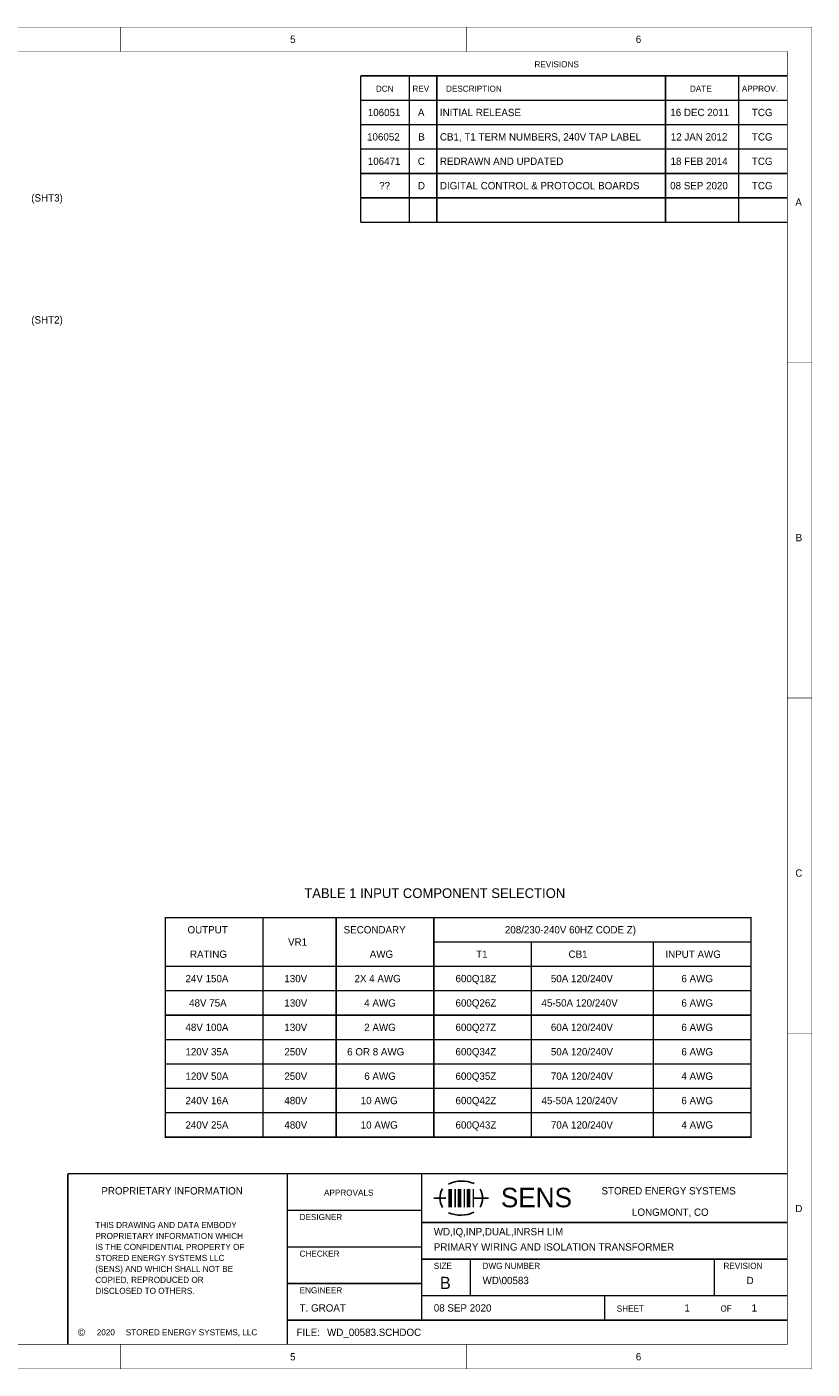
# Model space of a CAD drawing. Extents: x 0 to 17, y 0 to 11.
# Tile 5 of 5: x 10.6 to 17, y 0 to 11. Entities that reach past the tile are written whole.
import ezdxf

# ---------------------------------------------------------------- set-up
doc = ezdxf.new("R2010")
doc.units = 0
doc.layers.add('SHEET', color=255, linetype='CONTINUOUS')

msp = doc.modelspace()

# ---------------------------------------------------------------- linework, layer by layer
at = {"layer": 'SHEET'}
for points, const_width in [([(0, 11), (16.999, 11), (16.999, 0.001), (0, 0.001), (0, 11)], 0.0039), ([(11.333, 10.8), (11.333, 11)], 0.0039), ([(14.167, 10.8), (14.167, 11)], 0.0039), ([(0.2, 10.8), (16.799, 10.8), (16.799, 0.201), (0.2, 0.201), (0.2, 10.8)], 0.0039), ([(13.3, 10.6), (13.3, 9.4)], 0.0118), ([(16.8, 10.6), (13.3, 10.6)], 0.0118), ([(13.7, 10.6), (13.7, 9.4)], 0.0118), ([(13.925, 10.6), (13.925, 9.4)], 0.0118), ([(15.8, 10.6), (15.8, 9.4)], 0.0118), ([(16.4, 10.6), (16.4, 9.4)], 0.0118), ([(16.8, 10.4), (13.3, 10.4)], 0.0118), ([(16.8, 10.2), (13.3, 10.2)], 0.0118), ([(16.8, 10), (13.3, 10)], 0.0118), ([(16.8, 9.8), (13.3, 9.8)], 0.0118), ([(16.8, 9.6), (13.3, 9.6)], 0.0118), ([(16.8, 9.4), (13.3, 9.4)], 0.0118), ([(16.8, 8.25), (17, 8.25)], 0.0039), ([(16.8, 5.5), (17, 5.5)], 0.0039), ([(16.5, 1.9), (16.5, 3.7), (11.7, 3.7), (11.7, 1.9), (16.5, 1.9)], 0.0118), ([(12.5, 3.7), (12.5, 1.9)], 0.0118), ([(13.1, 3.7), (13.1, 1.9)], 0.0118), ([(13.9, 3.7), (13.9, 1.9)], 0.0118), ([(13.9, 3.5), (16.5, 3.5)], 0.0118), ([(14.7, 3.5), (14.7, 1.9)], 0.0118), ([(15.7, 3.5), (15.7, 1.9)], 0.0118), ([(11.7, 3.3), (16.5, 3.3)], 0.0118), ([(11.7, 3.1), (16.5, 3.1)], 0.0118), ([(11.7, 2.9), (16.5, 2.9)], 0.0118), ([(16.8, 2.75), (17, 2.75)], 0.0039), ([(11.7, 2.7), (16.5, 2.7)], 0.0118), ([(11.7, 2.5), (16.5, 2.5)], 0.0118), ([(11.7, 2.3), (16.5, 2.3)], 0.0118), ([(11.7, 2.1), (16.5, 2.1)], 0.0118), ([(10.9, 0.2), (10.9, 1.6)], 0.0118), ([(10.9, 1.6), (16.8, 1.6)], 0.0118), ([(12.7, 0.2), (12.7, 1.6)], 0.0118), ([(13.8, 0.4), (13.8, 1.6)], 0.0118), ([(14.035, 1.475), (14.035, 1.325)], 0.0295), ([(14.075, 1.475), (14.075, 1.325)], 0.0118), ([(14.11, 1.475), (14.11, 1.325)], 0.0295), ([(14.15, 1.475), (14.15, 1.325)], 0.0118), ([(14.185, 1.475), (14.185, 1.325)], 0.0295), ([(14.225, 1.475), (14.225, 1.325)], 0.0118), ([(14, 1.4), (13.9, 1.4)], 0.0118), ([(14.225, 1.4), (14.35, 1.4)], 0.0118), ([(13.8, 1.3), (12.7, 1.3)], 0.0118), ([(13.8, 1.2), (16.8, 1.2)], 0.0118), ([(13.8, 1), (12.7, 1)], 0.0118), ([(13.8, 0.9), (16.8, 0.9)], 0.0118), ([(14.2, 0.9), (14.2, 0.6)], 0.0118), ([(16.2, 0.9), (16.2, 0.6)], 0.0118), ([(13.8, 0.7), (12.7, 0.7)], 0.0118), ([(13.8, 0.6), (16.8, 0.6)], 0.0118), ([(15.3, 0.4), (15.3, 0.6)], 0.0118), ([(12.7, 0.4), (16.8, 0.4)], 0.0118), ([(11.333, 0.2), (11.333, 0)], 0.0039), ([(14.167, 0.2), (14.167, 0)], 0.0039)]:
    msp.add_lwpolyline(points, dxfattribs=dict(at, const_width=const_width))
for centre, radius, start, end in [((14.1, 1.4), 0.15, 149.947, 210.6367), ((14.13, 1.29), 0.25, 66.2951, 115.896), ((14.15, 1.4), 0.15, 329.9253, 29.747), ((14.12, 1.51), 0.25, 246.5449, 295.9875)]:
    msp.add_arc(centre, radius, start, end, dxfattribs=at)

# ---------------------------------------------------------------- texts
for s, height, p in [('5', 0.06, (12.722, 10.87)), ('6', 0.06, (15.556, 10.87)), ('REVISIONS', 0.05, (14.725, 10.67)), ('DCN', 0.05, (13.425, 10.47)), ('REV', 0.05, (13.725, 10.47)), ('DESCRIPTION', 0.05, (14, 10.47)), ('DATE', 0.05, (16, 10.47)), ('APPROV.', 0.05, (16.425, 10.47)), ('106051', 0.06, (13.359, 10.27)), ('A', 0.06, (13.77, 10.27)), ('INITIAL RELEASE', 0.06, (13.95, 10.27)), ('16 DEC 2011', 0.06, (15.839, 10.27)), ('TCG', 0.06, (16.508, 10.27)), ('106052', 0.06, (13.353, 10.07)), ('B', 0.06, (13.773, 10.07)), ('CB1, T1 TERM NUMBERS, 240V TAP LABEL', 0.06, (13.95, 10.07)), ('12 JAN 2012', 0.06, (15.843, 10.07)), ('TCG', 0.06, (16.508, 10.07)), ('106471', 0.06, (13.359, 9.87)), ('C', 0.06, (13.769, 9.87)), ('REDRAWN AND UPDATED', 0.06, (13.95, 9.87)), ('18 FEB 2014', 0.06, (15.841, 9.87)), ('TCG', 0.06, (16.508, 9.87)), ('??', 0.06, (13.452, 9.67)), ('D', 0.06, (13.77, 9.67)), ('DIGITAL CONTROL & PROTOCOL BOARDS', 0.06, (13.95, 9.67)), ('08 SEP 2020', 0.06, (15.838, 9.67)), ('TCG', 0.06, (16.508, 9.67)), ('(SHT3)', 0.06, (10.6, 9.57)), ('A', 0.06, (16.864, 9.535)), ('(SHT2)', 0.06, (10.6, 8.57)), ('B', 0.06, (16.867, 6.785)), ('C', 0.06, (16.864, 4.035)), ('TABLE 1 INPUT COMPONENT SELECTION', 0.08, (12.838, 3.86)), ('208/230-240V 60HZ CODE Z)', 0.06, (14.483, 3.57)), ('OUTPUT', 0.06, (11.881, 3.57)), ('VR1', 0.06, (12.705, 3.47)), ('SECONDARY', 0.06, (13.161, 3.57)), ('RATING', 0.06, (11.901, 3.37)), ('AWG', 0.06, (13.375, 3.37)), ('T1', 0.06, (14.247, 3.37)), ('CB1', 0.06, (15.005, 3.37)), ('INPUT AWG', 0.06, (15.799, 3.37)), ('24V 150A', 0.06, (11.864, 3.17)), ('130V', 0.06, (12.675, 3.17)), ('2X 4 AWG', 0.06, (13.25, 3.17)), ('600Q18Z', 0.06, (14.078, 3.17)), ('50A 120/240V', 0.06, (14.86, 3.17)), ('6 AWG', 0.06, (15.93, 3.17)), ('48V 75A', 0.06, (11.894, 2.97)), ('130V', 0.06, (12.675, 2.97)), ('4 AWG', 0.06, (13.33, 2.97)), ('600Q26Z', 0.06, (14.078, 2.97)), ('45-50A 120/240V', 0.06, (14.783, 2.97)), ('6 AWG', 0.06, (15.93, 2.97)), ('48V 100A', 0.06, (11.864, 2.77)), ('130V', 0.06, (12.675, 2.77)), ('2 AWG', 0.06, (13.33, 2.77)), ('600Q27Z', 0.06, (14.078, 2.77)), ('60A 120/240V', 0.06, (14.86, 2.77)), ('6 AWG', 0.06, (15.93, 2.77)), ('120V 35A', 0.06, (11.864, 2.57)), ('250V', 0.06, (12.675, 2.57)), ('6 OR 8 AWG', 0.06, (13.19, 2.57)), ('600Q34Z', 0.06, (14.078, 2.57)), ('50A 120/240V', 0.06, (14.86, 2.57)), ('6 AWG', 0.06, (15.93, 2.57)), ('120V 50A', 0.06, (11.864, 2.37)), ('250V', 0.06, (12.675, 2.37)), ('6 AWG', 0.06, (13.33, 2.37)), ('600Q35Z', 0.06, (14.078, 2.37)), ('70A 120/240V', 0.06, (14.86, 2.37)), ('4 AWG', 0.06, (15.93, 2.37)), ('240V 16A', 0.06, (11.864, 2.17)), ('480V', 0.06, (12.675, 2.17)), ('10 AWG', 0.06, (13.301, 2.17)), ('600Q42Z', 0.06, (14.078, 2.17)), ('45-50A 120/240V', 0.06, (14.783, 2.17)), ('6 AWG', 0.06, (15.93, 2.17)), ('240V 25A', 0.06, (11.864, 1.97)), ('480V', 0.06, (12.675, 1.97)), ('10 AWG', 0.06, (13.301, 1.97)), ('600Q43Z', 0.06, (14.078, 1.97)), ('70A 120/240V', 0.06, (14.86, 1.97)), ('4 AWG', 0.06, (15.93, 1.97)), ('PROPRIETARY INFORMATION', 0.06, (11.175, 1.43)), ('APPROVALS', 0.05, (13, 1.42)), ('SENS', 0.16, (14.45, 1.325)), ('STORED ENERGY SYSTEMS', 0.06, (15.275, 1.43)), ('D', 0.06, (16.864, 1.285)), ('DESIGNER', 0.05, (12.8, 1.22)), ('LONGMONT, CO', 0.06, (15.525, 1.255)), ('THIS DRAWING AND DATA EMBODY ', 0.05, (11.125, 1.155)), ('PROPRIETARY INFORMATION WHICH ', 0.05, (11.125, 1.065)), ('WD,IQ,INP,DUAL,INRSH LIM', 0.06, (13.9, 1.095)), ('IS THE CONFIDENTIAL PROPERTY OF ', 0.05, (11.125, 0.975)), ('PRIMARY WIRING AND ISOLATION TRANSFORMER', 0.06, (13.9, 0.97)), ('STORED ENERGY SYSTEMS LLC ', 0.05, (11.125, 0.885)), ('CHECKER', 0.05, (12.8, 0.92)), ('(SENS) AND WHICH SHALL NOT BE ', 0.05, (11.125, 0.795)), ('SIZE', 0.05, (13.9, 0.82)), ('DWG NUMBER', 0.05, (14.3, 0.82)), ('REVISION', 0.05, (16.275, 0.82)), ('COPIED, REPRODUCED OR ', 0.05, (11.125, 0.705)), ('DISCLOSED TO OTHERS.', 0.05, (11.125, 0.615)), ('ENGINEER', 0.05, (12.8, 0.62)), ('B', 0.1, (13.95, 0.655)), ('WD\\00583', 0.06, (14.3, 0.695)), ('D', 0.06, (16.464, 0.695)), ('T. GROAT', 0.06, (12.8, 0.47)), ('08 SEP 2020', 0.06, (13.9, 0.47)), ('SHEET', 0.05, (15.4, 0.47)), ('1', 0.06, (15.955, 0.47)), ('OF', 0.05, (16.25, 0.47)), ('1', 0.06, (16.505, 0.47)), ('WD_00583.SCHDOC', 0.06, (13.025, 0.27)), ('©', 0.06, (10.982, 0.27)), ('2020', 0.05, (11.137, 0.275)), ('STORED ENERGY SYSTEMS, LLC', 0.05, (11.375, 0.275)), ('FILE:', 0.06, (12.775, 0.27)), ('5', 0.06, (12.722, 0.07)), ('6', 0.06, (15.556, 0.07))]:
    msp.add_text(s, height=height, dxfattribs=at).set_placement(p)

doc.saveas('drawing.dxf')
